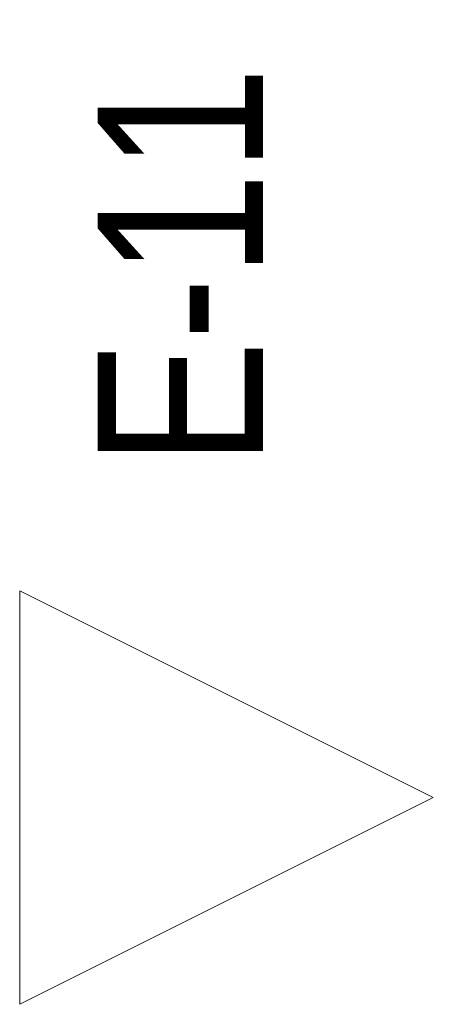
# Model space of a CAD drawing. Header units: millimetres. Extents: x 172139 to 266886, y 89525 to 138225.
# Tile 19 of 94: x 172139 to 172389, y 128900 to 129495. Entities that reach past the tile are written whole.
import ezdxf

# ---------------------------------------------------------------- set-up
doc = ezdxf.new("R2010")
doc.units = ezdxf.units.MM
doc.header["$MEASUREMENT"] = 0
doc.linetypes.add('Wipeout_Contour', pattern=[1000, 0, -1000])
doc.layers.add('Znaczniki - Elewacje', color=7, linetype='Continuous')
doc.layers.add('Znaczniki - Elewacje_Nr_pióra__7', color=7, linetype='Continuous', lineweight=13)
doc.styles.add('GENERATED_STYLE_1', font='txt')

# ---------------------------------------------------------------- blocks, each defined once
blk = doc.blocks.new('Elewacja_1', base_point=(172138.85, 138657.54))
at = {"layer": 'Znaczniki - Elewacje_Nr_pióra__7', "insert": (172285.91, 129225), "char_height": 100, "attachment_point": 7, "rotation": 90, "style": 'GENERATED_STYLE_1'}
blk.add_mtext('\\A1;{\\fArial Narrow|b0|i0|c238|p34;E-11}', dxfattribs=at)
at = {"color": 254, "linetype": 'Wipeout_Contour', "lineweight": 0, "ltscale": 645578.827672}
blk.add_wipeout([(172138.85, 129150), (172138.85, 128900), (172388.85, 129025)], dxfattribs=at).dxf.layer = 'Znaczniki - Elewacje'
at = {"layer": 'Znaczniki - Elewacje_Nr_pióra__7', "linetype": 'Continuous'}
for p, q in [((172138.85, 129150), (172138.85, 128900)), ((172388.85, 129025), (172138.85, 129150)), ((172138.85, 128900), (172388.85, 129025))]:
    blk.add_line(p, q, dxfattribs=at)

msp = doc.modelspace()

# ---------------------------------------------------------------- block references
at = {"layer": 'Znaczniki - Elewacje', "color": 151, "lineweight": 13, "true_color": 0x80c2ff}
msp.add_blockref('Elewacja_1', (172138.85, 138657.54), dxfattribs=at)

doc.saveas('drawing.dxf')
